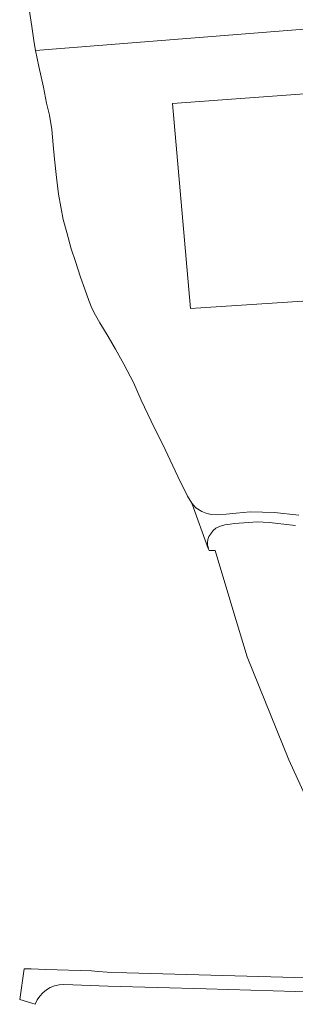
# Model space of a CAD drawing. Header units: metres. Extents: x 140853 to 145288, y 474558 to 480269.
# Tile 151 of 256: x 144654 to 144736, y 476897 to 477189. Entities that reach past the tile are written whole.
import ezdxf

# ---------------------------------------------------------------- set-up
doc = ezdxf.new("R2010")
doc.units = ezdxf.units.M
doc.header["$MEASUREMENT"] = 0
for name, color, linetype, lineweight in [('B-WE-GR-BOS_LOOF-G', 40, 'Continuous', 13), ('B-WE-OG-TERREIN_ERF-G', 7, 'Continuous', 18), ('B-WE-VH-ONVERHARD-G', 252, 'Continuous', 18), ('B-WE-VH-VERHARDING_STRAATBAKSTEEN-G', 252, 'Continuous', 18)]:
    doc.layers.add(name, color=color, linetype=linetype, lineweight=lineweight)

msp = doc.modelspace()

# ---------------------------------------------------------------- linework, layer by layer
at = {"layer": 'B-WE-GR-BOS_LOOF-G', "ltscale": 0.2, "flags": 128}
for points in [[(144767.478, 477188.88), (144659.025, 477180.302), (144659.986, 477175.485), (144661.378, 477169.354), (144662.317, 477164.614), (144663.166, 477161.019), (144663.881, 477156.765), (144664.274, 477152.209), (144664.685, 477148.009), (144665.258, 477142.51), (144665.876, 477137.545), (144667.279, 477130.053), (144668.277, 477126.151), (144669.646, 477121.292), (144670.926, 477117.54), (144672.374, 477112.909), (144673.668, 477109.283), (144674.838, 477105.939), (144675.778, 477103.64), (144676.874, 477101.619), (144678.081, 477099.266), (144680.617, 477095.258), (144682.811, 477091.457), (144685.291, 477086.992), (144688.115, 477081.544), (144690.433, 477076.28), (144693.351, 477070.03), (144697.541, 477061.656), (144701.277, 477053.642), (144704.173, 477047.786), (144705.407, 477045.624), (144706.651, 477044.313), (144708.405, 477043.149), (144709.886, 477042.548), (144711.295, 477042.328), (144712.921, 477042.221), (144715.656, 477042.406), (144718.558, 477042.717), (144722.745, 477043.076), (144726.432, 477043.022), (144729.951, 477042.842), (144737.253, 477042.086)], [(144780.85, 477108.497), (144705.063, 477103.538), (144699.7, 477164.511), (144768.577, 477169.567)]]:
    msp.add_lwpolyline(points, dxfattribs=at)
at = {"layer": 'B-WE-OG-TERREIN_ERF-G', "ltscale": 0.2, "flags": 128}
for points in [[(144656.712, 477195.19), (144657.921, 477187.395), (144658.578, 477182.544), (144659.025, 477180.302), (144767.478, 477188.88)], [(144768.577, 477169.567), (144699.7, 477164.511), (144705.063, 477103.538), (144780.85, 477108.497)], [(144736.176, 477039.009), (144728.367, 477039.936), (144724.86, 477040.09), (144720.903, 477039.83), (144718.142, 477039.581), (144716.792, 477039.406), (144715.238, 477039.182), (144713.67, 477038.742), (144712.57, 477038.22), (144711.736, 477037.505), (144711.038, 477036.521), (144710.534, 477035.751), (144710.232, 477034.877), (144710.081, 477033.964), (144710.097, 477033.137), (144710.38, 477032.257), (144710.305, 477032.229), (144710.305, 477032.229), (144710.546, 477031.569), (144712.339, 477031.61), (144717.611, 477014.08), (144721.845, 477000), (144734.223, 476969.356), (144757.89, 476917.568)]]:
    msp.add_lwpolyline(points, dxfattribs=at)
at = {"layer": 'B-WE-VH-ONVERHARD-G', "ltscale": 0.2, "flags": 128}
msp.add_lwpolyline([(144737.253, 477042.086), (144729.951, 477042.842), (144726.432, 477043.022), (144722.745, 477043.076), (144718.558, 477042.717), (144715.656, 477042.406), (144712.921, 477042.221), (144711.295, 477042.328), (144709.886, 477042.548), (144708.405, 477043.149), (144706.651, 477044.313), (144705.407, 477045.624), (144705.407, 477045.624), (144710.305, 477032.229), (144710.38, 477032.257), (144710.097, 477033.137), (144710.081, 477033.964), (144710.232, 477034.877), (144710.534, 477035.751), (144711.038, 477036.521), (144711.736, 477037.505), (144712.57, 477038.22), (144713.67, 477038.742), (144715.238, 477039.182), (144716.792, 477039.406), (144718.142, 477039.581), (144720.903, 477039.83), (144724.86, 477040.09), (144728.367, 477039.936), (144736.176, 477039.009)], dxfattribs=at)
at = {"layer": 'B-WE-VH-VERHARDING_STRAATBAKSTEEN-G', "ltscale": 0.2, "flags": 128}
msp.add_lwpolyline([(144746.739, 476904.265), (144686.144, 476906.041), (144680.318, 476906.212), (144677.657, 476906.416), (144675.635, 476906.571), (144662.068, 476907.003), (144657.771, 476907.139), (144655.617, 476907.208), (144654.334, 476898.096), (144658.959, 476896.639), (144658.959, 476896.639, -0.3204934), (144667.437, 476902.548), (144667.437, 476902.548), (144680.555, 476902.056), (144709.694, 476901.235), (144749.509, 476900.09)], format="xyb", dxfattribs=at)

doc.saveas('drawing.dxf')
